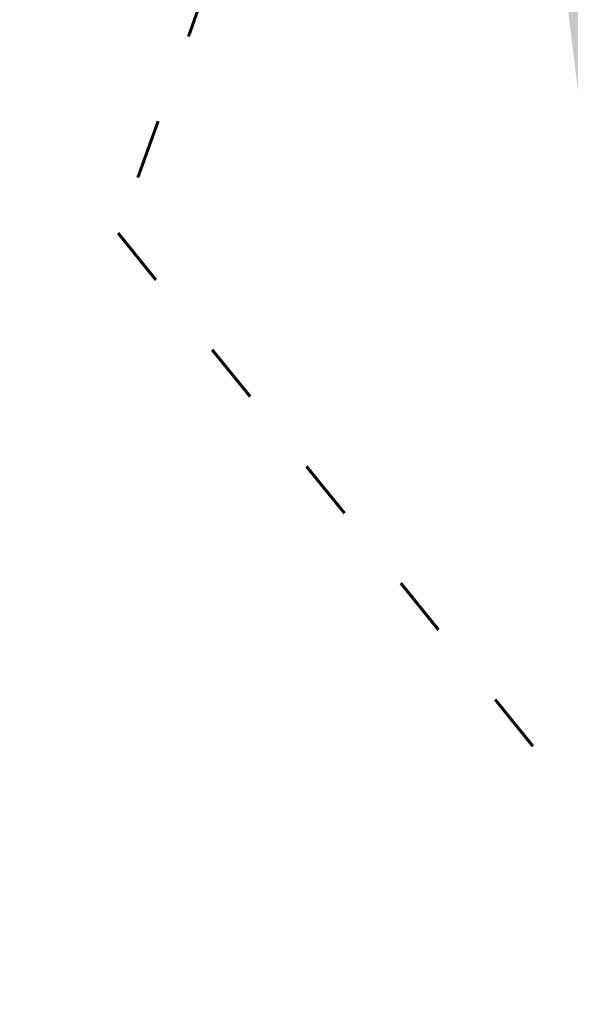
# Model space of a CAD drawing. Header units: millimetres. Extents: x 3129 to 3819, y 1527 to 1744.
# Tile 2 of 125: x 3170.58 to 3176.09, y 1659.92 to 1669.78. Entities that reach past the tile are written whole.
import ezdxf

# ---------------------------------------------------------------- set-up
doc = ezdxf.new("R2010")
doc.units = ezdxf.units.MM
doc.linetypes.add('ACAD_ISO03W100', pattern=[30, 12, -18])
doc.layers.get('0').update_dxf_attribs({"lineweight": 5})
doc.layers.add('1_poly', color=74, linetype='Continuous', lineweight=9)
doc.layers.add('granica', color=1, linetype='ACAD_ISO03W100', lineweight=35)
picture_1 = doc.add_image_def('image1.jpg', size_in_pixel=(9921, 7015))

msp = doc.modelspace()

# ---------------------------------------------------------------- hatches: boundary and pattern name
at = {"layer": '1_poly'}
h = msp.add_hatch(dxfattribs=at)
h.set_pattern_fill('GRASS', color=256, scale=0.02)
h.paths.add_polyline_path([(3216.1681, 1662.1004), (3213.8849, 1655.9558), (3208.592, 1657.9226), (3205.6845, 1650.0982), (3192.2151, 1655.1032), (3194.4281, 1661.0585), (3184.8422, 1664.6205), (3182.6293, 1658.6652), (3177.1803, 1660.6899), (3175.7888, 1672.1583), (3177.4038, 1676.5047)])

# ---------------------------------------------------------------- linework, layer by layer
at = {"layer": 'granica', "lineweight": 60, "ltscale": 0.05}
msp.add_lwpolyline([(3226.1303, 1666.8178), (3226.1303, 1666.8178), (3177.5134, 1684.301), (3171.5668, 1667.6377), (3177.1803, 1660.6899), (3218.6773, 1645.2702), (3222.0634, 1654.1154), (3226.1303, 1666.8178)], close=True, dxfattribs=at)

# ---------------------------------------------------------------- pictures from other files: only their frames are drawn
image = msp.add_image(picture_1, insert=(3128.6609, 1737.4987), size_in_units=(210.2364, 148.6552), rotation=-90, dxfattribs=dict(fade=43))
image.dxf.flags = 7

doc.saveas('drawing.dxf')
